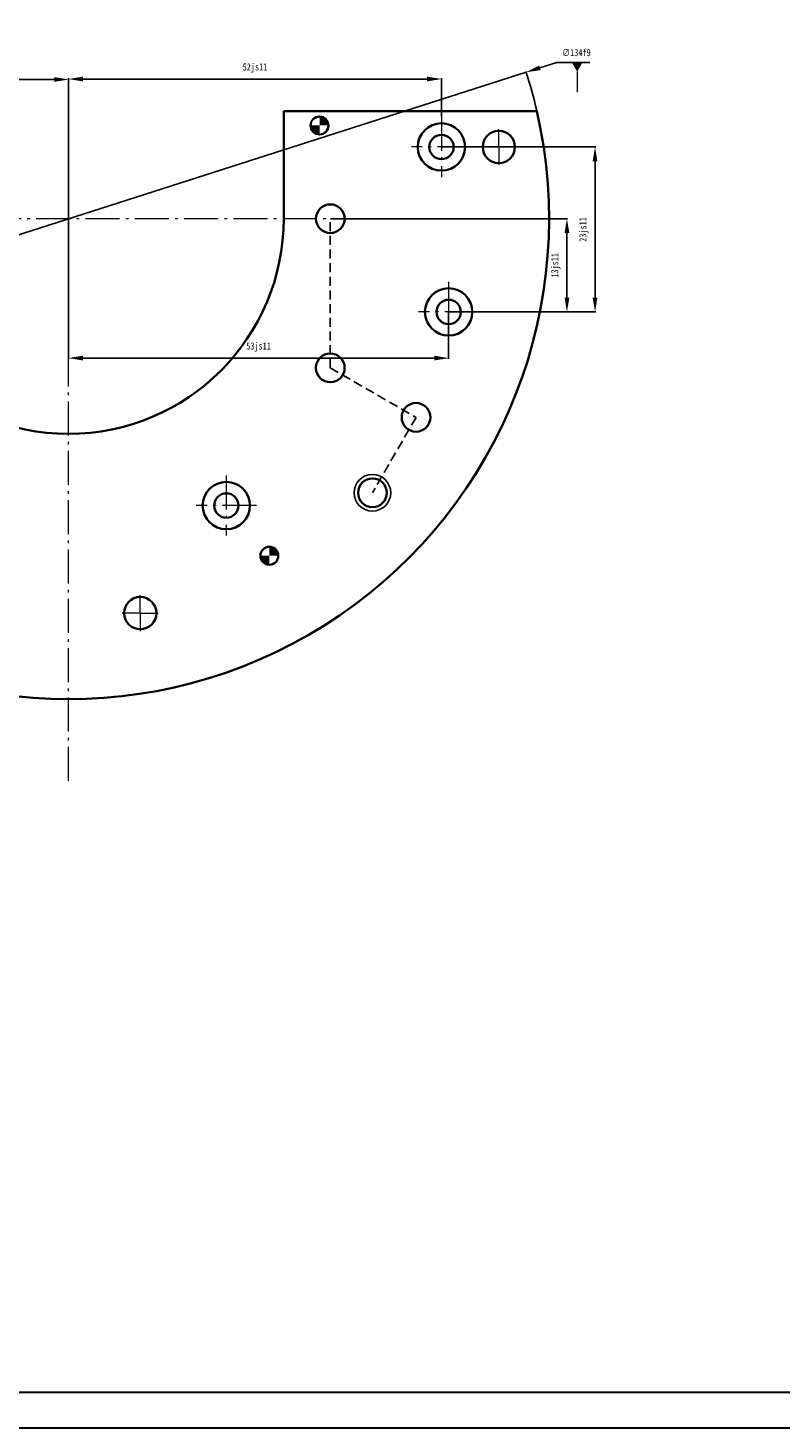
# Model space of a CAD drawing. Header units: millimetres. Extents: x -33921 to -29933, y -26486 to -26076.
# Tile 12 of 34: x -32864 to -32759, y -26376 to -26181. Entities that reach past the tile are written whole.
import ezdxf

# ---------------------------------------------------------------- set-up
doc = ezdxf.new("R2010")
doc.units = ezdxf.units.MM
for name, pattern in [('GEN7A', [6.875, 4.75, -0.875, 0.375, -0.875]), ('HIDDEN', [1.905, 1.27, -0.635]), ('SLD-实线', [0])]:
    doc.linetypes.add(name, pattern=pattern)
doc.layers.add('尺寸', color=7, linetype='Continuous')
doc.layers.add('尺寸线', color=5, linetype='Continuous', lineweight=15)
doc.layers.add('文字', color=5, linetype='SLD-实线', lineweight=20)
doc.styles.add('SLDTEXTSTYLE5', font='TXT', dxfattribs={"width": 0.7})
doc.styles.add('绘图文字3.5', font='gbenor.shx', dxfattribs={"bigfont": 'gbcbig.shx'})
doc.dimstyles.new('1-1', dxfattribs={"dimtxt": 1, "dimasz": 2, "dimexe": 0.1, "dimexo": 0.05, "dimgap": 0.875, "dimtad": 1, "dimtoh": 1, "dimrnd": 1e-09, "dimzin": 12, "dimdsep": 46, "dimtxsty": 'SLDTEXTSTYLE5', "dimcen": 0.09, "dimclrd": 5, "dimclre": 5, "dimclrt": 5, "dimadec": 0, "dimazin": 3, "dimtfac": 1, "dimtmove": 0, "dimatfit": 3, "dimfxl": 1, "dimfrac": 2, "dimtolj": 1, "dimtzin": 12, "dimarcsym": 0})
doc.dimstyles.new('1-1 v', dxfattribs={"dimtxt": 1, "dimasz": 2, "dimexe": 0.1, "dimexo": 0.05, "dimgap": 0.875, "dimtad": 1, "dimrnd": 1e-09, "dimzin": 12, "dimdsep": 46, "dimtxsty": 'SLDTEXTSTYLE5', "dimcen": 0.09, "dimclrd": 5, "dimclre": 5, "dimclrt": 5, "dimadec": 0, "dimazin": 3, "dimtfac": 1, "dimtmove": 0, "dimatfit": 3, "dimfxl": 1, "dimfrac": 2, "dimtolj": 1, "dimtzin": 12, "dimarcsym": 0})

# ---------------------------------------------------------------- blocks, each defined once
blk = doc.blocks.new('SW_DOWELSYMBOL_4')
at = {"linetype": 'Continuous', "lineweight": 18}
h = blk.add_hatch(color=0, dxfattribs=at)
edge = h.paths.add_edge_path(flags=0)
edge.add_arc((0, 0), 1.25, 180, 270)
edge.add_line((0, -1.25), (0, 0))
edge.add_line((0, 0), (-1.25, 0))
h = blk.add_hatch(color=0, dxfattribs=at)
edge = h.paths.add_edge_path(flags=0)
edge.add_arc((0, 0), 1.25, 0, 90)
edge.add_line((0, 1.25), (0, 0))
edge.add_line((0, 0), (1.25, 0))
at = {"layer": '尺寸', "color": 0}
blk.add_circle((0, 0), 1.25, dxfattribs=at)
blk = doc.blocks.new('SW_DOWELSYMBOL_5')
at = {"linetype": 'Continuous', "lineweight": 18}
h = blk.add_hatch(color=0, dxfattribs=at)
edge = h.paths.add_edge_path(flags=0)
edge.add_arc((0, 0), 1.25, 180, 270)
edge.add_line((0, -1.25), (0, 0))
edge.add_line((0, 0), (-1.25, 0))
h = blk.add_hatch(color=0, dxfattribs=at)
edge = h.paths.add_edge_path(flags=0)
edge.add_arc((0, 0), 1.25, 0, 90)
edge.add_line((0, 1.25), (0, 0))
edge.add_line((0, 0), (1.25, 0))
at = {"layer": '尺寸', "color": 0}
blk.add_circle((0, 0), 1.25, dxfattribs=at)
blk = doc.blocks.new('*D553')
at = {"layer": 'Defpoints', "color": 0, "transparency": 16777216}
for p in [(-32794.92, -26186.78), (-32922.54, -26227.64)]:
    blk.add_point(p, dxfattribs=at)
at = {"layer": '尺寸线', "color": 5, "lineweight": -2, "transparency": 16777216}
for p, q in [((-32790.66, -26185.42), (-32793.01, -26186.18)), ((-32786.05, -26185.42), (-32790.66, -26185.42)), ((-32922.54, -26227.64), (-32794.92, -26186.78)), ((-32924.44, -26228.25), (-32926.35, -26228.86))]:
    blk.add_line(p, q, dxfattribs=at)
blk.add_arc((-32858.73, -26207.21), 67, 12.9798, 17.835, dxfattribs=at)
at = {"layer": '尺寸线', "color": 5, "transparency": 16777216}
for points in [[(-32793.11, -26185.86), (-32792.91, -26186.49), (-32794.92, -26186.78)], [(-32924.55, -26227.93), (-32924.34, -26228.56), (-32922.54, -26227.64)]]:
    blk.add_solid(points, dxfattribs=at)
at = {"layer": '尺寸线', "color": 5, "transparency": 16777216, "insert": (-32787.92, -26184.05), "char_height": 1, "attachment_point": 5, "style": 'SLDTEXTSTYLE5'}
blk.add_mtext('\\A1;∅134f9', dxfattribs=at)
blk = doc.blocks.new('_DatumFilled')
at = {"color": 0, "linetype": 'ByBlock'}
blk.add_solid([(0, 0.58), (-1, 0), (0, -0.58)], dxfattribs=at)
blk = doc.blocks.new('*D569')
at = {"layer": 'Defpoints', "color": 0, "transparency": 16777216}
for p in [(-32806.73, -26187.73), (-32806.73, -26193.01), (-32858.73, -26196.3)]:
    blk.add_point(p, dxfattribs=at)
at = {"layer": '尺寸线', "color": 5, "lineweight": -2, "transparency": 16777216}
for p, q in [((-32858.73, -26196.25), (-32858.73, -26187.63)), ((-32806.73, -26192.96), (-32806.73, -26187.63)), ((-32856.73, -26187.73), (-32808.73, -26187.73))]:
    blk.add_line(p, q, dxfattribs=at)
at = {"layer": '尺寸线', "color": 5, "transparency": 16777216}
for points in [[(-32856.73, -26187.4), (-32856.73, -26188.07), (-32858.73, -26187.73)], [(-32808.73, -26187.4), (-32808.73, -26188.07), (-32806.73, -26187.73)]]:
    blk.add_solid(points, dxfattribs=at)
at = {"layer": '尺寸线', "color": 5, "transparency": 16777216, "insert": (-32832.73, -26186.19), "char_height": 1, "attachment_point": 5, "style": 'SLDTEXTSTYLE5'}
blk.add_mtext('\\A1;52js11', dxfattribs=at)
blk = doc.blocks.new('*D570')
at = {"layer": 'Defpoints', "color": 0, "transparency": 16777216}
for p in [(-32806.73, -26197.21), (-32805.73, -26220.21), (-32785.31, -26220.21)]:
    blk.add_point(p, dxfattribs=at)
at = {"layer": '尺寸线', "color": 5, "lineweight": -2, "transparency": 16777216}
for p, q in [((-32806.68, -26197.21), (-32785.21, -26197.21)), ((-32785.31, -26199.21), (-32785.31, -26218.21)), ((-32805.68, -26220.21), (-32785.21, -26220.21))]:
    blk.add_line(p, q, dxfattribs=at)
at = {"layer": '尺寸线', "color": 5, "transparency": 16777216}
for points in [[(-32785.65, -26199.21), (-32784.98, -26199.21), (-32785.31, -26197.21)], [(-32785.65, -26218.21), (-32784.98, -26218.21), (-32785.31, -26220.21)]]:
    blk.add_solid(points, dxfattribs=at)
at = {"layer": '尺寸线', "color": 5, "transparency": 16777216, "insert": (-32786.86, -26208.71), "char_height": 1, "attachment_point": 5, "rotation": 90, "style": 'SLDTEXTSTYLE5'}
blk.add_mtext('\\A1;23js11', dxfattribs=at)
blk = doc.blocks.new('*D571')
at = {"layer": 'Defpoints', "color": 0, "transparency": 16777216}
for p in [(-32822.23, -26207.21), (-32805.73, -26220.21), (-32789.23, -26220.21)]:
    blk.add_point(p, dxfattribs=at)
at = {"layer": '尺寸线', "color": 5, "lineweight": -2, "transparency": 16777216}
for p, q in [((-32822.18, -26207.21), (-32789.13, -26207.21)), ((-32789.23, -26209.21), (-32789.23, -26218.21)), ((-32805.68, -26220.21), (-32789.13, -26220.21))]:
    blk.add_line(p, q, dxfattribs=at)
at = {"layer": '尺寸线', "color": 5, "transparency": 16777216}
for points in [[(-32789.56, -26209.21), (-32788.89, -26209.21), (-32789.23, -26207.21)], [(-32789.56, -26218.21), (-32788.89, -26218.21), (-32789.23, -26220.21)]]:
    blk.add_solid(points, dxfattribs=at)
at = {"layer": '尺寸线', "color": 5, "transparency": 16777216, "insert": (-32790.77, -26213.71), "char_height": 1, "attachment_point": 5, "rotation": 90, "style": 'SLDTEXTSTYLE5'}
blk.add_mtext('\\A1;13js11', dxfattribs=at)
blk = doc.blocks.new('*D572')
at = {"layer": 'Defpoints', "color": 0, "transparency": 16777216}
for p in [(-32858.73, -26207.21), (-32805.73, -26220.21), (-32805.73, -26226.65)]:
    blk.add_point(p, dxfattribs=at)
at = {"layer": '尺寸线', "color": 5, "lineweight": -2, "transparency": 16777216}
for p, q in [((-32858.73, -26207.26), (-32858.73, -26226.75)), ((-32805.73, -26220.26), (-32805.73, -26226.75)), ((-32856.73, -26226.65), (-32807.73, -26226.65))]:
    blk.add_line(p, q, dxfattribs=at)
at = {"layer": '尺寸线', "color": 5, "transparency": 16777216}
for points in [[(-32856.73, -26226.31), (-32856.73, -26226.98), (-32858.73, -26226.65)], [(-32807.73, -26226.31), (-32807.73, -26226.98), (-32805.73, -26226.65)]]:
    blk.add_solid(points, dxfattribs=at)
at = {"layer": '尺寸线', "color": 5, "transparency": 16777216, "insert": (-32832.23, -26225.11), "char_height": 1, "attachment_point": 5, "style": 'SLDTEXTSTYLE5'}
blk.add_mtext('\\A1;53js11', dxfattribs=at)
blk = doc.blocks.new('*D573')
at = {"layer": 'Defpoints', "color": 0, "transparency": 16777216}
for p in [(-32858.73, -26187.8), (-32893.73, -26198.71), (-32858.73, -26207.21)]:
    blk.add_point(p, dxfattribs=at)
at = {"layer": '尺寸线', "color": 5, "lineweight": -2, "transparency": 16777216}
for p, q in [((-32893.73, -26198.66), (-32893.73, -26187.7)), ((-32858.73, -26207.16), (-32858.73, -26187.7)), ((-32891.73, -26187.8), (-32860.73, -26187.8))]:
    blk.add_line(p, q, dxfattribs=at)
at = {"layer": '尺寸线', "color": 5, "transparency": 16777216}
for points in [[(-32891.73, -26187.46), (-32891.73, -26188.13), (-32893.73, -26187.8)], [(-32860.73, -26187.46), (-32860.73, -26188.13), (-32858.73, -26187.8)]]:
    blk.add_solid(points, dxfattribs=at)
at = {"layer": '尺寸线', "color": 5, "transparency": 16777216, "insert": (-32876.23, -26186.25), "char_height": 1, "attachment_point": 5, "style": 'SLDTEXTSTYLE5'}
blk.add_mtext('\\A1;35js11', dxfattribs=at)

msp = doc.modelspace()

# ---------------------------------------------------------------- linework, layer by layer
at = {"color": 7, "linetype": 'Continuous', "lineweight": 35}
for p in [(-32828.7279, -26207.2103), (-32793.4286, -26192.2103)]:
    msp.add_line(p, (-32828.7279, -26192.2103), dxfattribs=at)
at = {"color": 7, "linetype": 'HIDDEN'}
for p, q in [((-32822.2279, -26228.0103), (-32822.2279, -26207.2103)), ((-32822.2279, -26228.0103), (-32810.2768, -26234.9103)), ((-32810.2768, -26234.9103), (-32816.3518, -26245.4325))]:
    msp.add_line(p, q, dxfattribs=at)
at = {"lineweight": 30}
for points in [[(-32969.3818, -26375.8444), (-32549.3818, -26375.8444), (-32549.3818, -26078.8444), (-32969.3818, -26078.8444)], [(-32944.3818, -26370.8444), (-32554.3818, -26370.8444), (-32554.3818, -26083.8444), (-32944.3818, -26083.8444)]]:
    msp.add_lwpolyline(points, close=True, dxfattribs=at)
at = {"color": 7, "linetype": 'Continuous', "lineweight": 35}
for centre, radius in [((-32823.7279, -26194.2103), 1.25), ((-32806.7279, -26197.2103), 3.3), ((-32806.7279, -26197.2103), 1.7), ((-32798.7279, -26197.2103), 2.25), ((-32822.2279, -26207.2103), 2), ((-32805.7279, -26220.2103), 3.3), ((-32805.7279, -26220.2103), 1.7), ((-32822.2279, -26228.0103), 2), ((-32810.2768, -26234.9103), 2), ((-32836.7279, -26247.2103), 3.3), ((-32816.3518, -26245.4325), 2), ((-32836.7279, -26247.2103), 1.7), ((-32830.7279, -26254.2103), 1.25), ((-32848.7279, -26262.2103), 2.25)]:
    msp.add_circle(centre, radius, dxfattribs=at)
at = {"color": 7, "linetype": 'Continuous'}
for centre, radius in [((-32822.2279, -26207.2103), 2), ((-32822.2279, -26228.0103), 2), ((-32810.2768, -26234.9103), 2), ((-32816.3518, -26245.4325), 2.55), ((-32816.3518, -26245.4325), 2)]:
    msp.add_circle(centre, radius, dxfattribs=at)
at = {"color": 7, "linetype": 'Continuous', "lineweight": 35}
for radius, start, end in [(67, 167.062938, 12.937062), (30, 180, 0)]:
    msp.add_arc((-32858.7279, -26207.2103), radius, start, end, dxfattribs=at)
at = {"layer": '尺寸线', "color": 1, "linetype": 'GEN7A'}
for p, q in [((-32806.7279, -26193.0103), (-32806.7279, -26201.4103)), ((-32798.7279, -26197.2103), (-32798.7279, -26194.7103)), ((-32858.7279, -26285.5885), (-32858.7279, -26196.3045)), ((-32802.5279, -26197.2103), (-32810.9279, -26197.2103)), ((-32798.7279, -26197.2103), (-32801.2279, -26197.2103)), ((-32798.7279, -26197.2103), (-32798.7279, -26199.7103)), ((-32798.7279, -26197.2103), (-32796.2279, -26197.2103)), ((-32803.4779, -26207.2103), (-32923.4482, -26207.2103)), ((-32805.7279, -26216.0103), (-32805.7279, -26224.4103)), ((-32801.5279, -26220.2103), (-32809.9279, -26220.2103)), ((-32836.7279, -26243.0103), (-32836.7279, -26251.4103)), ((-32832.5279, -26247.2103), (-32840.9279, -26247.2103)), ((-32848.7279, -26262.2103), (-32848.7279, -26259.7103)), ((-32848.7279, -26262.2103), (-32851.2279, -26262.2103)), ((-32848.7279, -26262.2103), (-32848.7279, -26264.7103)), ((-32848.7279, -26262.2103), (-32846.2279, -26262.2103))]:
    msp.add_line(p, q, dxfattribs=at)
at = {"layer": '尺寸线'}
msp.add_lwpolyline([(-32787.809, -26186.7034), (-32787.7848, -26189.5783)], dxfattribs=at)

# ---------------------------------------------------------------- block references
at = {"layer": '尺寸'}
for name, p in [('SW_DOWELSYMBOL_5', (-32823.7279, -26194.2103)), ('SW_DOWELSYMBOL_4', (-32830.7279, -26254.2103))]:
    msp.add_blockref(name, p, dxfattribs=at)
at = {"layer": '尺寸线', "xscale": 1.2, "yscale": 1.2, "zscale": 1.2, "rotation": 90}
msp.add_blockref('_DatumFilled', (-32787.809, -26185.5034), dxfattribs=at)

# ---------------------------------------------------------------- texts
at = {"layer": '文字', "insert": (-32938.4164, -26340.059), "char_height": 4, "width": 118.926598, "attachment_point": 1, "style": '绘图文字3.5'}
msp.add_mtext('{\\H1.75x;\\C5;      技术要求\\P\\H0.71429x;1：去除毛刺和锐角；\\P2：未标注的公差按GB/T1804-m\\H0.8x;。}', dxfattribs=at)

# ---------------------------------------------------------------- dimensions: what is measured, and where the dimension line sits
at = {"layer": '尺寸线'}
dim = msp.add_diameter_dim_2p(p1=(-32922.5386, -26227.6357), p2=(-32794.9172, -26186.785), text='<>f9', dimstyle='1-1', dxfattribs=at)
dim.commit()
dim.dimension.update_dxf_attribs({"geometry": '*D553', "text_midpoint": (-32787.9182, -26185.4222), "dimtype": 163})
for base, p1, p2, picture, middle in [((-32858.7279, -26187.7951), (-32893.7279, -26198.7103), (-32858.7279, -26207.2103), '*D573', (-32876.2279, -26186.2534)), ((-32805.7279, -26226.6478), (-32858.7279, -26207.2103), (-32805.7279, -26220.2103), '*D572', (-32832.2279, -26225.1062))]:
    dim = msp.add_linear_dim(base=base, p1=p1, p2=p2, text='<>js11', dimstyle='1-1 v', dxfattribs=at)
    dim.commit()
    dim.dimension.update_dxf_attribs({"geometry": picture, "text_midpoint": middle})
dim = msp.add_linear_dim(base=(-32806.7279, -26187.7345), p1=(-32858.7279, -26196.3045), p2=(-32806.7279, -26193.0103), text='<>js11', dimstyle='1-1 v', dxfattribs=at)
dim.commit()
dim.dimension.update_dxf_attribs({"geometry": '*D569', "text_midpoint": (-32832.7279, -26187.7345), "dimtype": 160})
for base, p1, picture, middle in [((-32785.3138, -26220.2103), (-32806.7279, -26197.2103), '*D570', (-32786.8555, -26208.7103)), ((-32789.2261, -26220.2103), (-32822.2279, -26207.2103), '*D571', (-32790.7677, -26213.7103))]:
    dim = msp.add_linear_dim(base=base, p1=p1, p2=(-32805.7279, -26220.2103), angle=90, text='<>js11', dimstyle='1-1 v', dxfattribs=at)
    dim.commit()
    dim.dimension.update_dxf_attribs({"geometry": picture, "text_midpoint": middle})

doc.saveas('drawing.dxf')
